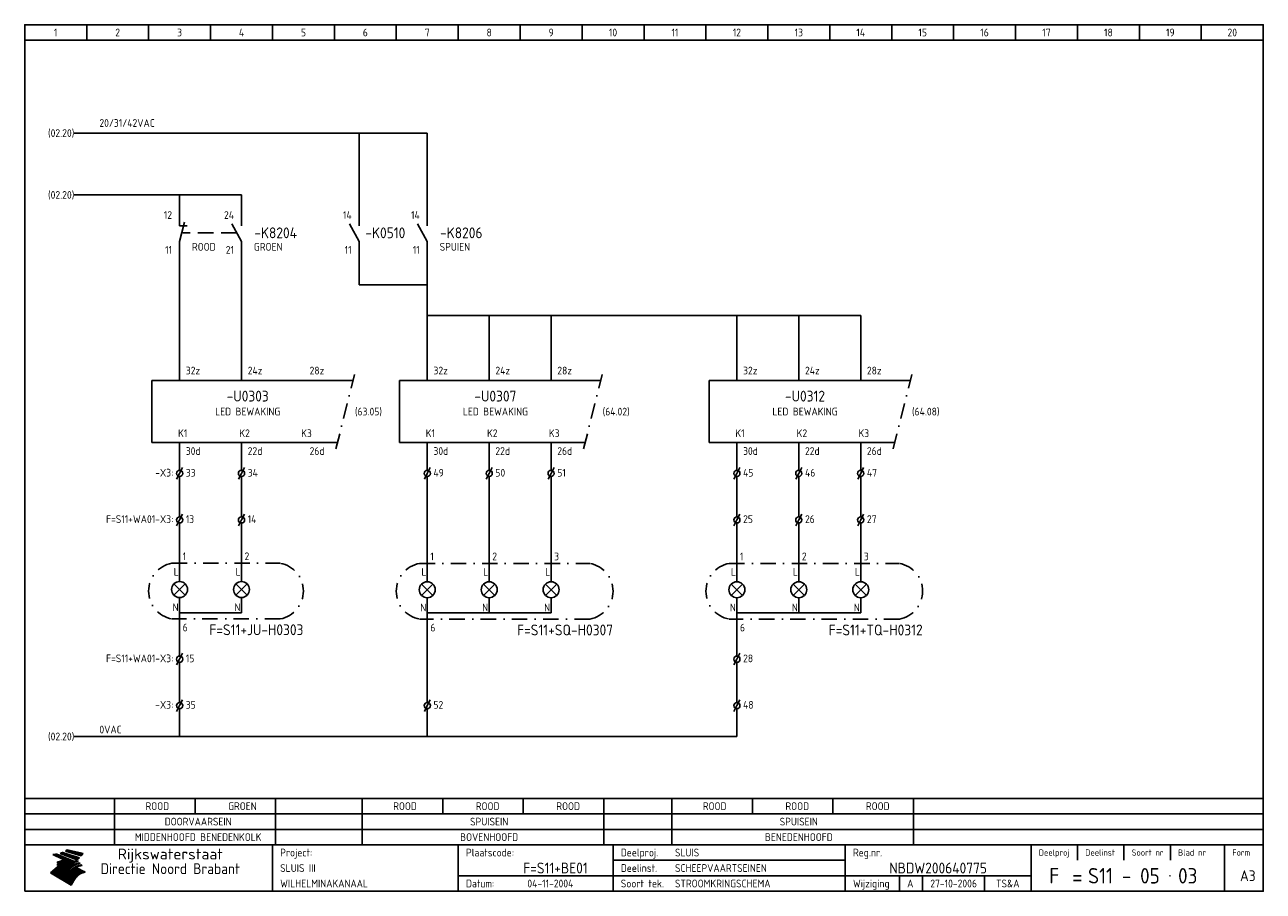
# Model space of a CAD drawing. Extents: x 10 to 410, y 10 to 290.
import ezdxf
from ezdxf.enums import TextEntityAlignment as Align

# ---------------------------------------------------------------- set-up
doc = ezdxf.new("R2010")
doc.units = 0
doc.header["$LTSCALE"] = 10
doc.header["$MEASUREMENT"] = 0
doc.linetypes.add('DASHDOT', pattern=[1, 0.5, -0.25, 0, -0.25])
doc.linetypes.add('DASHED', pattern=[0.75, 0.5, -0.25])
doc.layers.get('0').update_dxf_attribs({"linetype": 'CONTINUOUS'})
for name, color, linetype in [('0-25', 7, 'CONTINUOUS'), ('0-35', 2, 'CONTINUOUS'), ('0-50', 3, 'CONTINUOUS'), ('B-25', 7, 'CONTINUOUS'), ('B-35', 2, 'CONTINUOUS'), ('S-25', 7, 'CONTINUOUS'), ('S-35', 2, 'CONTINUOUS')]:
    doc.layers.add(name, color=color, linetype=linetype)
doc.styles.add('ISO', font='iso.shx')
doc.styles.get("Standard").update_dxf_attribs({"font": 'iso.shx'})

# ---------------------------------------------------------------- blocks, each defined once
blk = doc.blocks.new('0056')
at = {"layer": 'S-25'}
for p, q in [((0, 0), (0, -6)), ((20, 0), (20, -6)), ((40, 0), (40, -6)), ((-1.82, -10.32), (1.82, -6.68)), ((-1.82, -6.68), (1.82, -10.32)), ((18.18, -10.32), (21.82, -6.68)), ((18.18, -6.68), (21.82, -10.32)), ((38.18, -10.32), (41.82, -6.68)), ((38.18, -6.68), (41.82, -10.32)), ((0, -11), (0, -16)), ((20, -11), (20, -16)), ((40, -11), (40, -16)), ((40, -16), (0, -16)), ((0, -16), (0, -18))]:
    blk.add_line(p, q, dxfattribs=at)
for centre in [(0, -8.5), (20, -8.5), (40, -8.5)]:
    blk.add_circle(centre, 2.58, dxfattribs=at)
at = {"layer": 'S-35', "linetype": 'DASHDOT'}
blk.add_lwpolyline([(-2.5, 0), (52.5, 0, -0.833333), (52.5, -18), (-2.5, -18, -0.833333)], format="xyb", close=True, dxfattribs=at)
at = {"layer": 'B-25'}
for s, p in [('1', (1, 1)), ('2', (21, 1)), ('3', (41, 1)), ('L', (-1.89, -4)), ('L', (18.11, -4)), ('L', (38.11, -4)), ('N', (-2.25, -15.5)), ('N', (17.75, -15.5)), ('N', (37.75, -15.5)), ('6', (1, -22))]:
    blk.add_text(s, height=2.5, dxfattribs=at).set_placement(p)
at = {"layer": 'B-35'}
blk.add_attdef('KT', text='', height=3.5, dxfattribs=at).set_placement((60, -24.31), align=Align.BOTTOM_RIGHT)
blk = doc.blocks.new('KADERA3')
at = {"layer": '0-25'}
for p, q in [((30, 285), (30, 290)), ((50, 285), (50, 290)), ((70, 285), (70, 290)), ((90, 285), (90, 290)), ((110, 285), (110, 290)), ((130, 285), (130, 290)), ((150, 285), (150, 290)), ((170, 285), (170, 290)), ((190, 285), (190, 290)), ((210, 285), (210, 290)), ((230, 285), (230, 290)), ((250, 285), (250, 290)), ((270, 285), (270, 290)), ((290, 285), (290, 290)), ((310, 285), (310, 290)), ((330, 285), (330, 290)), ((350, 285), (350, 290)), ((370, 285), (370, 290)), ((390, 285), (390, 290)), ((10, 285), (410, 285)), ((410, 35), (10, 35)), ((410, 30), (10, 30)), ((350, 25), (350, 20)), ((365, 25), (365, 20)), ((380, 25), (380, 20)), ((200, 20), (275, 20)), ((150, 15), (335, 15)), ((292.5, 15), (292.5, 10)), ((300, 15), (300, 10)), ((320, 15), (320, 10))]:
    blk.add_line(p, q, dxfattribs=at)
at = {"layer": '0-25', "color": 7}
for p, q in [((19.1, 21.89), (25.12, 19)), ((19.1, 21.89), (25.12, 19)), ((19.17, 21.86), (20.7, 21.86)), ((19.29, 21.8), (20.83, 21.8)), ((19.4, 21.75), (20.96, 21.75)), ((19.52, 21.69), (21.09, 21.69)), ((19.64, 21.63), (21.22, 21.63)), ((19.74, 21.92), (20.56, 21.92)), ((19.75, 21.58), (21.36, 21.58)), ((19.87, 21.52), (21.49, 21.52)), ((19.99, 21.47), (21.62, 21.47)), ((20.11, 21.41), (21.75, 21.41)), ((20.22, 21.35), (21.88, 21.35)), ((20.25, 21.97), (20.43, 21.97)), ((20.34, 21.3), (22.02, 21.3)), ((20.38, 21.99), (26.02, 19.59)), ((20.38, 21.99), (26.02, 19.59)), ((20.46, 21.24), (22.15, 21.24)), ((20.57, 21.18), (22.28, 21.18)), ((20.69, 21.13), (22.41, 21.13)), ((20.81, 21.07), (22.55, 21.07)), ((20.92, 21.02), (22.68, 21.02)), ((21.04, 20.96), (22.81, 20.96)), ((21.16, 20.9), (22.94, 20.9)), ((21.27, 20.85), (23.07, 20.85)), ((21.39, 20.79), (23.21, 20.79)), ((21.47, 22.25), (26.83, 20.19)), ((21.47, 22.25), (26.83, 20.19)), ((21.49, 22.25), (23.07, 22.25)), ((21.51, 20.73), (23.34, 20.73)), ((21.6, 22.2), (23.25, 22.2)), ((21.63, 20.68), (23.47, 20.68)), ((21.65, 22.31), (22.89, 22.31)), ((21.74, 20.62), (23.6, 20.62)), ((21.75, 22.14), (23.42, 22.14)), ((21.8, 22.37), (22.71, 22.37)), ((21.86, 20.57), (23.73, 20.57)), ((21.9, 22.08), (23.6, 22.08)), ((21.94, 22.42), (22.53, 22.42)), ((21.98, 20.51), (23.87, 20.51)), ((22.04, 22.03), (23.78, 22.03)), ((22.06, 22.48), (22.36, 22.48)), ((22.09, 20.45), (24, 20.45)), ((22.18, 22.53), (27.65, 20.8)), ((22.18, 22.53), (27.65, 20.8)), ((22.19, 21.97), (23.96, 21.97)), ((22.21, 20.4), (24.13, 20.4)), ((22.33, 20.34), (24.26, 20.34)), ((22.34, 21.92), (24.13, 21.92)), ((22.37, 20), (23.08, 20)), ((22.44, 20.28), (24.4, 20.28)), ((22.48, 21.86), (24.31, 21.86)), ((22.49, 20.06), (23.04, 20.06)), ((22.56, 20.23), (24.53, 20.23)), ((22.61, 20.12), (22.93, 20.12)), ((22.63, 21.8), (24.49, 21.8)), ((22.68, 20.17), (24.66, 20.17)), ((22.71, 20.17), (22.82, 20.17)), ((23.11, 20.02), (22.77, 20.2)), ((23.11, 20.02), (22.77, 20.2)), ((22.78, 21.75), (24.67, 21.75)), ((22.79, 20.12), (24.79, 20.12)), ((22.91, 20.06), (24.92, 20.06)), ((22.92, 21.69), (24.85, 21.69)), ((23.03, 20), (25.06, 20)), ((23.07, 21.63), (25.02, 21.63)), ((23.14, 22.99), (28.22, 21.46)), ((23.14, 22.99), (28.22, 21.46)), ((23.15, 22.98), (25.33, 22.98)), ((23.22, 21.58), (25.2, 21.58)), ((23.23, 23.04), (25.09, 23.04)), ((23.32, 23.1), (24.84, 23.1)), ((23.34, 22.93), (25.57, 22.93)), ((23.36, 21.52), (25.38, 21.52)), ((23.4, 23.15), (24.6, 23.15)), ((23.49, 23.21), (24.36, 23.21)), ((23.51, 21.47), (25.56, 21.47)), ((23.52, 22.87), (25.81, 22.87)), ((23.57, 23.27), (24.12, 23.27)), ((23.64, 23.32), (23.87, 23.32)), ((23.66, 21.41), (25.74, 21.41)), ((23.7, 23.36), (28.82, 22.17)), ((23.7, 23.36), (28.82, 22.17)), ((23.71, 22.82), (26.06, 22.82)), ((23.8, 21.35), (25.91, 21.35)), ((23.9, 22.76), (26.3, 22.76)), ((23.95, 21.3), (26.09, 21.3)), ((24.09, 22.7), (26.54, 22.7)), ((24.09, 21.24), (26.27, 21.24)), ((24.24, 21.18), (26.45, 21.18)), ((24.27, 22.65), (26.78, 22.65)), ((24.39, 21.13), (26.62, 21.13)), ((24.46, 22.59), (27.03, 22.59)), ((24.53, 21.07), (26.8, 21.07)), ((24.65, 22.53), (27.27, 22.53)), ((24.68, 21.02), (26.98, 21.02)), ((24.83, 20.96), (27.16, 20.96)), ((24.84, 22.48), (27.51, 22.48)), ((24.97, 20.9), (27.34, 20.9)), ((25.02, 22.42), (27.75, 22.42)), ((25.12, 20.85), (27.51, 20.85)), ((25.21, 22.37), (28, 22.37)), ((25.27, 20.79), (27.63, 20.79)), ((25.4, 22.31), (28.24, 22.31)), ((25.41, 20.73), (27.57, 20.73)), ((25.56, 20.68), (27.51, 20.68)), ((25.58, 22.25), (28.48, 22.25)), ((25.71, 20.62), (27.44, 20.62)), ((25.77, 22.2), (28.72, 22.2)), ((25.85, 20.57), (27.37, 20.57)), ((25.96, 22.14), (28.79, 22.14)), ((26, 20.51), (27.29, 20.51)), ((26.15, 22.08), (28.75, 22.08)), ((26.15, 20.45), (27.22, 20.45)), ((26.29, 20.4), (27.14, 20.4)), ((26.33, 22.03), (28.71, 22.03)), ((26.44, 20.34), (27.06, 20.34)), ((26.52, 21.97), (28.66, 21.97)), ((26.59, 20.28), (26.97, 20.28)), ((26.71, 21.92), (28.62, 21.92)), ((26.73, 20.23), (26.89, 20.23)), ((26.9, 21.86), (28.57, 21.86)), ((27.08, 21.8), (28.52, 21.8)), ((27.27, 21.75), (28.48, 21.75)), ((27.46, 21.69), (28.43, 21.69)), ((27.65, 21.63), (28.38, 21.63)), ((27.83, 21.58), (28.33, 21.58)), ((28.02, 21.52), (28.28, 21.52)), ((28.21, 21.47), (28.22, 21.47)), ((20.58, 17.88), (18.3, 16)), ((20.58, 17.88), (18.3, 16)), ((24.94, 11.97), (18.3, 16)), ((24.94, 11.97), (18.3, 16)), ((18.31, 16.01), (20.96, 16.01)), ((18.38, 16.07), (21.46, 16.07)), ((18.45, 16.12), (21.88, 16.12)), ((18.52, 16.18), (22.15, 16.18)), ((18.59, 16.23), (22.38, 16.23)), ((18.65, 16.29), (22.58, 16.29)), ((18.72, 16.35), (22.75, 16.35)), ((18.79, 16.4), (22.91, 16.4)), ((18.86, 16.46), (20.6, 16.46)), ((18.93, 16.52), (20.6, 16.52)), ((18.99, 16.57), (20.6, 16.57)), ((19.06, 16.63), (20.6, 16.63)), ((19.13, 16.68), (20.6, 16.68)), ((19.2, 16.74), (20.6, 16.74)), ((19.27, 16.8), (20.6, 16.8)), ((19.33, 16.85), (21.07, 16.85)), ((19.4, 16.91), (21.55, 16.91)), ((19.47, 16.97), (21.88, 16.97)), ((19.54, 17.02), (22.13, 17.02)), ((19.61, 17.08), (22.34, 17.08)), ((19.67, 17.13), (20.6, 17.13)), ((19.74, 17.19), (20.6, 17.19)), ((19.81, 17.25), (20.6, 17.25)), ((19.88, 17.3), (20.6, 17.3)), ((19.95, 17.36), (20.6, 17.36)), ((20.01, 17.42), (20.6, 17.42)), ((20.08, 17.47), (20.93, 17.47)), ((20.15, 17.53), (21.26, 17.53)), ((20.22, 17.58), (21.51, 17.58)), ((20.29, 17.64), (21.72, 17.64)), ((20.35, 17.7), (21.9, 17.7)), ((20.42, 17.75), (22.07, 17.75)), ((20.49, 17.81), (22.22, 17.81)), ((20.56, 17.87), (22.36, 17.87)), ((20.6, 19.11), (20.58, 19.51)), ((20.6, 19.11), (20.58, 19.51)), ((20.58, 19.5), (22.09, 19.5)), ((20.58, 19.44), (21.95, 19.44)), ((20.59, 19.38), (21.79, 19.38)), ((20.59, 19.33), (21.62, 19.33)), ((20.59, 19.27), (21.42, 19.27)), ((20.6, 19.22), (21.2, 19.22)), ((20.6, 19.16), (20.93, 19.16)), ((20.6, 19.11), (20.69, 19.12)), ((20.6, 19.11), (20.69, 19.12)), ((20.6, 18.79), (20.77, 18.81)), ((20.6, 18.79), (20.77, 18.81)), ((20.6, 18.29), (20.6, 18.79)), ((20.6, 18.29), (20.6, 18.79)), ((20.6, 18.77), (22.46, 18.77)), ((20.6, 18.71), (22.33, 18.71)), ((20.6, 18.65), (22.19, 18.65)), ((20.6, 18.6), (22.04, 18.6)), ((20.6, 18.54), (21.87, 18.54)), ((20.6, 18.48), (21.68, 18.48)), ((20.6, 18.43), (21.46, 18.43)), ((20.6, 18.37), (21.21, 18.37)), ((20.6, 18.32), (20.87, 18.32)), ((20.6, 18.29), (20.88, 18.32)), ((20.6, 18.29), (20.88, 18.32)), ((20.6, 17.88), (20.86, 17.91)), ((20.6, 17.88), (20.86, 17.91)), ((20.6, 17.43), (20.97, 17.48)), ((20.6, 17.43), (20.97, 17.48)), ((20.6, 17.43), (20.6, 17.09)), ((20.6, 17.43), (20.6, 17.09)), ((20.6, 17.09), (21.26, 17.16)), ((20.6, 17.09), (21.26, 17.16)), ((20.6, 16.8), (21.37, 16.89)), ((20.6, 16.8), (21.37, 16.89)), ((20.6, 16.8), (20.6, 16.45)), ((20.6, 16.8), (20.6, 16.45)), ((20.6, 16.45), (21.56, 16.56)), ((20.6, 16.45), (21.56, 16.56)), ((20.6, 15.97), (21.67, 16.09)), ((20.6, 15.97), (21.67, 16.09)), ((20.7, 16.46), (23.06, 16.46)), ((20.9, 19.55), (22.23, 19.55)), ((20.9, 18.82), (22.59, 18.82)), ((20.98, 17.92), (22.5, 17.92)), ((21.02, 17.13), (22.53, 17.13)), ((21.19, 19.61), (22.35, 19.61)), ((21.2, 16.52), (23.2, 16.52)), ((21.32, 18.88), (22.71, 18.88)), ((21.32, 17.98), (22.62, 17.98)), ((21.42, 19.67), (22.47, 19.67)), ((21.47, 17.19), (22.7, 17.19)), ((21.59, 18.03), (22.74, 18.03)), ((21.61, 18.93), (22.82, 18.93)), ((21.62, 19.72), (22.59, 19.72)), ((21.72, 16.57), (23.32, 16.57)), ((21.77, 17.25), (22.85, 17.25)), ((21.8, 19.78), (22.69, 19.78)), ((21.8, 18.09), (22.85, 18.09)), ((21.84, 18.99), (22.92, 18.99)), ((21.96, 19.83), (22.79, 19.83)), ((21.99, 18.15), (22.95, 18.15)), ((22.01, 17.3), (22.99, 17.3)), ((22.03, 19.05), (23.03, 19.05)), ((22.1, 16.63), (23.44, 16.63)), ((22.11, 19.89), (22.89, 19.89)), ((22.16, 18.2), (23.05, 18.2)), ((22.21, 19.1), (23.12, 19.1)), ((22.21, 17.36), (23.12, 17.36)), ((22.24, 19.95), (22.99, 19.95)), ((22.31, 18.26), (23.15, 18.26)), ((22.36, 19.16), (23.22, 19.16)), ((22.38, 16.68), (23.56, 16.68)), ((22.39, 17.42), (23.24, 17.42)), ((22.45, 18.32), (23.24, 18.32)), ((22.51, 19.22), (23.3, 19.22)), ((22.56, 17.47), (23.36, 17.47)), ((22.59, 18.37), (23.33, 18.37)), ((22.6, 16.74), (23.66, 16.74)), ((22.64, 19.27), (23.39, 19.27)), ((22.71, 18.43), (23.42, 18.43)), ((22.71, 17.53), (23.47, 17.53)), ((22.77, 19.33), (23.47, 19.33)), ((22.79, 16.8), (23.77, 16.8)), ((22.83, 18.48), (23.5, 18.48)), ((22.84, 17.58), (23.57, 17.58)), ((22.89, 19.38), (23.55, 19.38)), ((22.94, 18.54), (23.58, 18.54)), ((22.96, 16.85), (23.86, 16.85)), ((22.97, 17.64), (23.67, 17.64)), ((23, 19.44), (23.63, 19.44)), ((23.04, 18.6), (23.66, 18.6)), ((23.1, 19.5), (23.72, 19.5)), ((23.1, 17.7), (23.77, 17.7)), ((23.12, 16.91), (23.96, 16.91)), ((23.14, 18.65), (23.74, 18.65)), ((23.15, 19.95), (25.19, 19.95)), ((23.21, 19.55), (23.8, 19.55)), ((23.21, 17.75), (23.86, 17.75)), ((23.21, 16.01), (28.9, 16.01)), ((23.24, 18.71), (23.82, 18.71)), ((23.26, 19.89), (25.32, 19.89)), ((23.26, 16.97), (24.05, 16.97)), ((23.3, 19.61), (23.88, 19.61)), ((23.32, 17.81), (23.95, 17.81)), ((23.33, 18.77), (23.91, 18.77)), ((23.37, 16.07), (29.08, 16.07)), ((23.38, 19.83), (25.45, 19.83)), ((23.39, 19.67), (23.81, 19.67)), ((23.39, 17.02), (24.14, 17.02)), ((23.42, 18.82), (23.99, 18.82)), ((23.42, 17.87), (24.03, 17.87)), ((23.45, 19.7), (23.58, 19.79)), ((23.45, 19.7), (23.58, 19.79)), ((23.48, 19.72), (23.7, 19.72)), ((23.5, 19.78), (25.58, 19.78)), ((23.51, 18.88), (24.07, 18.88)), ((23.51, 16.12), (29.27, 16.12)), ((23.52, 17.92), (24.11, 17.92)), ((23.52, 17.08), (24.22, 17.08)), ((23.54, 18.9), (24.3, 19.42)), ((23.54, 18.9), (24.3, 19.42)), ((23.56, 19.78), (23.59, 19.78)), ((23.56, 19.39), (23.9, 19.62)), ((23.56, 19.39), (23.9, 19.62)), ((23.58, 19.79), (23.9, 19.62)), ((23.58, 19.79), (23.9, 19.62)), ((23.59, 18.93), (24.15, 18.93)), ((23.61, 19.72), (25.72, 19.72)), ((23.62, 17.98), (24.2, 17.98)), ((23.63, 17.13), (24.3, 17.13)), ((23.65, 18.59), (24.62, 19.25)), ((23.65, 18.59), (24.62, 19.25)), ((29.41, 16.17), (23.65, 16.17)), ((23.67, 18.99), (24.23, 18.99)), ((23.71, 18.03), (24.28, 18.03)), ((23.73, 19.67), (25.85, 19.67)), ((23.75, 19.05), (24.32, 19.05)), ((23.75, 17.19), (24.38, 17.19)), ((23.77, 16.23), (29.47, 16.23)), ((23.79, 18.09), (24.36, 18.09)), ((23.83, 19.1), (24.4, 19.1)), ((23.85, 19.61), (25.98, 19.61)), ((23.85, 17.25), (24.46, 17.25)), ((23.88, 18.15), (24.44, 18.15)), ((23.89, 16.29), (29.36, 16.29)), ((23.92, 19.16), (24.48, 19.16)), ((23.94, 18.19), (25.23, 19.07)), ((23.94, 18.19), (25.23, 19.07)), ((23.95, 17.3), (24.55, 17.3)), ((23.96, 19.55), (25.96, 19.55)), ((23.96, 18.2), (24.53, 18.2)), ((24, 19.22), (24.56, 19.22)), ((24, 16.35), (29.24, 16.35)), ((24.04, 18.26), (24.61, 18.26)), ((24.05, 17.36), (24.63, 17.36)), ((24.06, 17.88), (25.34, 18.76)), ((24.06, 17.88), (25.34, 18.76)), ((24.08, 19.5), (25.88, 19.5)), ((24.08, 19.27), (24.58, 19.27)), ((24.11, 16.4), (29.13, 16.4)), ((24.13, 18.32), (24.69, 18.32)), ((24.14, 17.42), (24.71, 17.42)), ((24.16, 19.33), (24.47, 19.33)), ((24.2, 19.44), (25.79, 19.44)), ((24.21, 18.37), (24.77, 18.37)), ((24.21, 16.46), (29.02, 16.46)), ((24.23, 17.47), (24.79, 17.47)), ((24.24, 17.48), (25.52, 18.36)), ((24.24, 17.48), (25.52, 18.36)), ((24.25, 19.38), (24.36, 19.38)), ((24.29, 18.43), (24.85, 18.43)), ((24.3, 19.42), (24.62, 19.25)), ((24.3, 19.42), (24.62, 19.25)), ((24.31, 19.38), (25.71, 19.38)), ((24.31, 17.53), (24.87, 17.53)), ((24.31, 16.52), (28.91, 16.52)), ((24.35, 17.17), (25.64, 18.05)), ((24.35, 17.17), (25.64, 18.05)), ((24.37, 18.48), (24.94, 18.48)), ((24.39, 17.58), (24.96, 17.58)), ((24.4, 16.57), (28.79, 16.57)), ((24.43, 19.33), (25.62, 19.33)), ((24.45, 18.54), (25.02, 18.54)), ((24.47, 17.64), (25.04, 17.64)), ((24.49, 16.63), (28.68, 16.63)), ((24.54, 18.6), (25.1, 18.6)), ((24.55, 19.27), (25.54, 19.27)), ((24.56, 17.7), (25.12, 17.7)), ((24.57, 16.68), (28.57, 16.68)), ((24.62, 18.65), (25.18, 18.65)), ((24.63, 16.72), (25.91, 17.6)), ((24.63, 16.72), (25.91, 17.6)), ((24.64, 17.75), (25.2, 17.75)), ((24.66, 16.74), (28.45, 16.74)), ((24.67, 19.22), (25.45, 19.22)), ((24.7, 18.71), (25.27, 18.71)), ((24.72, 17.81), (25.29, 17.81)), ((24.74, 16.8), (28.34, 16.8)), ((24.78, 19.16), (25.37, 19.16)), ((24.78, 18.77), (25.34, 18.77)), ((24.8, 17.87), (25.37, 17.87)), ((24.82, 16.85), (28.23, 16.85)), ((24.87, 18.82), (25.4, 18.82)), ((24.89, 17.92), (25.45, 17.92)), ((24.9, 19.1), (25.28, 19.1)), ((24.9, 16.91), (28.11, 16.91)), ((24.95, 18.88), (25.45, 18.88)), ((24.97, 17.98), (25.53, 17.98)), ((24.99, 16.97), (28, 16.97)), ((25.02, 19.05), (25.2, 19.05)), ((25.03, 18.93), (25.51, 18.93)), ((25.05, 18.03), (25.61, 18.03)), ((25.07, 17.02), (27.89, 17.02)), ((25.11, 18.99), (25.57, 18.99)), ((26.02, 19.59), (25.12, 19)), ((26.02, 19.59), (25.12, 19)), ((25.13, 18.09), (25.68, 18.09)), ((25.15, 17.08), (27.77, 17.08)), ((25.19, 19.05), (25.63, 19.05)), ((25.21, 18.15), (25.75, 18.15)), ((25.23, 17.13), (27.66, 17.13)), ((25.26, 19.1), (25.7, 19.1)), ((25.3, 18.2), (25.82, 18.2)), ((25.31, 17.19), (27.55, 17.19)), ((25.33, 19.16), (25.77, 19.16)), ((25.38, 18.26), (25.89, 18.26)), ((25.39, 19.22), (25.85, 19.22)), ((25.4, 17.25), (27.43, 17.25)), ((25.46, 18.32), (25.97, 18.32)), ((25.47, 19.27), (25.93, 19.27)), ((25.48, 17.3), (27.32, 17.3)), ((25.54, 19.33), (26.03, 19.33)), ((25.54, 18.37), (26.06, 18.37)), ((25.56, 17.36), (27.21, 17.36)), ((25.62, 18.43), (26.14, 18.43)), ((25.63, 19.38), (26.13, 19.38)), ((25.64, 17.42), (27.1, 17.42)), ((25.7, 18.48), (26.24, 18.48)), ((25.72, 19.44), (26.24, 19.44)), ((25.73, 17.47), (26.98, 17.47)), ((25.79, 18.54), (26.34, 18.54)), ((25.81, 17.53), (26.87, 17.53)), ((25.82, 19.5), (26.36, 19.5)), ((25.89, 18.6), (26.46, 18.6)), ((25.89, 17.58), (26.76, 17.58)), ((25.93, 19.55), (26.53, 19.55)), ((25.96, 17.64), (26.64, 17.64)), ((25.99, 18.65), (26.58, 18.65)), ((26.04, 17.7), (26.59, 17.7)), ((26.06, 19.61), (26.85, 19.61)), ((26.1, 18.71), (26.72, 18.71)), ((26.12, 17.75), (26.67, 17.75)), ((26.2, 17.81), (26.76, 17.81)), ((26.21, 19.67), (27.23, 19.67)), ((26.23, 18.77), (26.89, 18.77)), ((26.29, 17.87), (26.86, 17.87)), ((26.37, 18.82), (27.09, 18.82)), ((26.39, 17.92), (26.97, 17.92)), ((26.44, 19.72), (27.18, 19.72)), ((26.49, 17.98), (27.09, 17.98)), ((26.53, 18.88), (27.34, 18.88)), ((26.56, 17.68), (29.54, 16.2)), ((26.56, 17.68), (29.54, 16.2)), ((26.6, 18.03), (27.22, 18.03)), ((26.72, 18.09), (27.38, 18.09)), ((26.73, 18.93), (27.66, 18.93)), ((26.85, 18.15), (27.56, 18.15)), ((26.99, 18.99), (27.9, 18.99)), ((27, 18.2), (27.8, 18.2)), ((27.13, 19.78), (27.25, 19.64)), ((27.13, 19.78), (27.25, 19.64)), ((27.18, 18.26), (28.13, 18.26)), ((27.26, 19.05), (27.84, 19.05)), ((27.39, 18.32), (28.47, 18.32)), ((27.7, 18.37), (28.49, 18.37)), ((27.78, 19.1), (27.93, 18.96)), ((27.78, 19.1), (27.93, 18.96)), ((28, 18.43), (28.44, 18.43)), ((28.29, 15.83), (29.54, 16.2)), ((28.29, 15.83), (29.54, 16.2)), ((28.39, 18.48), (28.54, 18.32)), ((28.39, 18.48), (28.54, 18.32)), ((29.54, 16.2), (29.45, 16.17)), ((29.54, 16.2), (29.45, 16.17)), ((29.46, 16.18), (29.47, 16.18)), ((18.38, 15.95), (20.6, 15.95)), ((18.47, 15.9), (20.6, 15.9)), ((18.57, 15.84), (20.6, 15.84)), ((18.66, 15.78), (20.6, 15.78)), ((18.75, 15.73), (20.6, 15.73)), ((18.85, 15.67), (20.6, 15.67)), ((18.94, 15.62), (20.6, 15.62)), ((19.03, 15.56), (27.83, 15.56)), ((19.12, 15.5), (27.75, 15.5)), ((19.22, 15.45), (27.66, 15.45)), ((19.31, 15.39), (27.58, 15.39)), ((19.4, 15.33), (27.5, 15.33)), ((19.49, 15.28), (27.43, 15.28)), ((19.59, 15.22), (27.36, 15.22)), ((19.68, 15.17), (27.29, 15.17)), ((19.77, 15.11), (27.22, 15.11)), ((19.86, 15.05), (27.15, 15.05)), ((19.96, 15), (27.09, 15)), ((20.05, 14.94), (27.02, 14.94)), ((20.14, 14.88), (26.96, 14.88)), ((20.24, 14.83), (26.9, 14.83)), ((20.33, 14.77), (26.84, 14.77)), ((20.42, 14.72), (26.79, 14.72)), ((20.51, 14.66), (26.73, 14.66)), ((20.6, 15.97), (20.6, 15.58)), ((20.6, 15.97), (20.6, 15.58)), ((20.6, 15.58), (21.95, 15.73)), ((20.6, 15.58), (21.95, 15.73)), ((20.61, 14.6), (26.68, 14.6)), ((20.7, 14.55), (26.62, 14.55)), ((20.79, 14.49), (26.57, 14.49)), ((20.88, 14.43), (26.52, 14.43)), ((20.94, 15.62), (27.92, 15.62)), ((20.98, 14.38), (26.47, 14.38)), ((21.07, 14.32), (26.42, 14.32)), ((21.16, 14.27), (26.38, 14.27)), ((21.25, 14.21), (26.33, 14.21)), ((21.35, 14.15), (26.29, 14.15)), ((21.44, 14.1), (26.24, 14.1)), ((21.45, 15.67), (28.01, 15.67)), ((21.53, 14.04), (26.2, 14.04)), ((21.63, 13.98), (26.16, 13.98)), ((21.72, 13.93), (26.12, 13.93)), ((21.81, 13.87), (26.08, 13.87)), ((21.9, 13.82), (26.04, 13.82)), ((21.96, 15.73), (28.11, 15.73)), ((22, 13.76), (26, 13.76)), ((22.09, 13.7), (25.96, 13.7)), ((22.18, 13.65), (25.93, 13.65)), ((22.27, 13.59), (25.89, 13.59)), ((22.34, 15.78), (28.21, 15.78)), ((22.37, 13.53), (25.86, 13.53)), ((22.46, 13.48), (25.82, 13.48)), ((22.55, 13.42), (25.79, 13.42)), ((22.62, 15.84), (28.33, 15.84)), ((22.65, 13.37), (25.76, 13.37)), ((22.74, 13.31), (25.73, 13.31)), ((22.83, 13.25), (25.69, 13.25)), ((22.84, 15.9), (28.52, 15.9)), ((22.92, 13.2), (25.66, 13.2)), ((23.02, 13.14), (25.63, 13.14)), ((23.04, 15.95), (28.71, 15.95)), ((23.11, 13.08), (25.59, 13.08)), ((23.2, 13.03), (25.56, 13.03)), ((23.29, 12.97), (25.53, 12.97)), ((23.39, 12.92), (25.5, 12.92)), ((23.48, 12.86), (25.46, 12.86)), ((23.57, 12.8), (25.43, 12.8)), ((23.66, 12.75), (25.4, 12.75)), ((23.76, 12.69), (25.36, 12.69)), ((23.85, 12.63), (25.33, 12.63)), ((23.94, 12.58), (25.3, 12.58)), ((24.04, 12.52), (25.26, 12.52)), ((24.13, 12.47), (25.23, 12.47)), ((24.22, 12.41), (25.2, 12.41)), ((24.31, 12.35), (25.17, 12.35)), ((24.41, 12.3), (25.13, 12.3)), ((24.5, 12.24), (25.1, 12.24)), ((24.59, 12.18), (25.07, 12.18)), ((24.68, 12.13), (25.03, 12.13)), ((24.78, 12.07), (25, 12.07)), ((24.87, 12.02), (24.97, 12.02)), ((24.94, 11.97), (25.81, 13.45)), ((24.94, 11.97), (25.81, 13.45))]:
    blk.add_line(p, q, dxfattribs=at)
for centre, radius, start, end in [((19.15, 29.7), 7.8, 269.6055, 279.0886), ((19.15, 29.7), 7.8, 269.6055, 279.0886), ((19.93, 25.38), 5.91, 276.3402, 298.7463), ((19.93, 25.38), 5.91, 276.3402, 298.7463), ((19.84, 25.09), 6.03, 278.129, 302.868), ((19.84, 25.09), 6.03, 278.129, 302.868), ((19.84, 27.26), 5.27, 288.0217, 296.3084), ((19.84, 27.26), 5.27, 288.0217, 296.3084), ((20.49, 27.56), 5.28, 300.0654, 307.393), ((20.49, 27.56), 5.28, 300.0654, 307.393), ((24.11, 24.7), 5.26, 301.1147, 312.2814), ((24.11, 24.7), 5.26, 301.1147, 312.2814), ((21.95, 27.32), 8.59, 316.9248, 323.1399), ((21.95, 27.32), 8.59, 316.9248, 323.1399), ((20.21, 23.78), 5.91, 273.6149, 304.3803), ((20.21, 23.78), 5.91, 273.6149, 304.3803), ((20.35, 24.56), 5.76, 274.164, 302.5474), ((20.35, 24.56), 5.76, 274.164, 302.5474), ((20.05, 24.28), 6.02, 277.9472, 305.7139), ((20.05, 24.28), 6.02, 277.9472, 305.7139), ((20.04, 23.49), 6.09, 278.8115, 306.4242), ((20.04, 23.49), 6.09, 278.8115, 306.4242), ((20.53, 23.07), 5.96, 277.0519, 304.973), ((20.53, 23.07), 5.96, 277.0519, 304.973), ((20.72, 22.76), 5.91, 276.3402, 304.3803), ((20.72, 22.76), 5.91, 276.3402, 304.3803), ((21.06, 22.34), 5.81, 274.9043, 303.1745), ((21.06, 22.34), 5.81, 274.9043, 303.1745), ((20.82, 22.06), 6.04, 278.1111, 305.8489), ((20.82, 22.06), 6.04, 278.1111, 305.8489), ((21.3, 21.6), 5.91, 276.3402, 304.3803), ((21.3, 21.6), 5.91, 276.3402, 304.3803), ((27.05, 17.17), 2.63, 107.4286, 133.7799), ((27.05, 17.17), 2.63, 107.4286, 133.7799), ((27.45, 16.91), 2.81, 110.4143, 138.7411), ((27.45, 16.91), 2.81, 110.4143, 138.7411), ((27.57, 15.64), 3.4, 98.1566, 126.9045), ((27.57, 15.64), 3.4, 98.1566, 126.9045), ((27.91, 15.54), 3.39, 100.5835, 132.088), ((27.91, 15.54), 3.39, 100.5835, 132.088), ((28.21, 14.74), 3.67, 95.7581, 128.7216), ((28.21, 14.74), 3.67, 95.7581, 128.7216), ((27.01, 16.84), 2.93, 87.7348, 104.8316), ((27.01, 16.84), 2.93, 87.7348, 104.8316), ((27.37, 15.71), 3.93, 91.7838, 103.2817), ((27.37, 15.71), 3.93, 91.7838, 103.2817), ((28.4, 15.05), 3.21, 96.3886, 125.0052), ((28.4, 15.05), 3.21, 96.3886, 125.0052), ((27.82, 16.31), 2.8, 90.634, 105.1984), ((27.82, 16.31), 2.8, 90.634, 105.1984), ((28.19, 15.04), 3.93, 93.8342, 103.2817), ((28.19, 15.04), 3.93, 93.8342, 103.2817), ((28.58, 15.69), 2.8, 93.8141, 105.1984), ((28.58, 15.69), 2.8, 93.8141, 105.1984), ((28.95, 14.41), 3.93, 96.0135, 103.2817), ((28.95, 14.41), 3.93, 96.0135, 103.2817), ((31.24, 10.26), 6.3, 117.9568, 149.6251), ((31.24, 10.26), 6.3, 117.9568, 149.6251)]:
    blk.add_arc(centre, radius, start, end, dxfattribs=at)
at = {"layer": '0-35'}
for p, q in [((90, 25), (90, 10)), ((150, 25), (150, 10)), ((200, 25), (200, 10)), ((275, 25), (275, 10)), ((335, 25), (335, 10)), ((397.5, 25), (397.5, 10))]:
    blk.add_line(p, q, dxfattribs=at)
at = {"layer": '0-50'}
for p, q in [((10, 25), (410, 25)), ((348.75, 15), (351.25, 15)), ((348.75, 13.5), (351.25, 13.5))]:
    blk.add_line(p, q, dxfattribs=at)
blk.add_lwpolyline([(10, 10), (410, 10), (410, 290), (10, 290)], close=True, dxfattribs=at)
at = {"layer": '0-50', "const_width": 0.25}
blk.add_lwpolyline([(379.75, 15, 1), (380, 15, 1)], format="xyb", close=True, dxfattribs=at)
at = {"layer": '0-25', "style": 'ISO'}
for s, height, p in [('Project:', 2.5, (92.5, 22.5)), ('Plaatscode:', 2.5, (152.5, 22.5)), ('Deelproj.', 2.5, (202.5, 22.5)), ('Reg.nr.', 2.5, (277.5, 22.5)), ('Deelproj', 2, (337.5, 22.5)), ('Deelinst', 2, (352.5, 22.5)), ('Soort nr', 2, (367.5, 22.5)), ('Blad nr', 2, (382.5, 22.5)), ('Form', 2, (400, 22.5)), ('Deelinst.', 2.5, (202.5, 17.5)), ('Datum:', 2.5, (152.5, 12.5)), ('Soort tek.', 2.5, (202.5, 12.5)), ('Wijziging', 2.5, (277.5, 12.5))]:
    blk.add_text(s, height=height, dxfattribs=at).set_placement(p, align=Align.MIDDLE_LEFT)
for tag, p in [('STR1', (20, 287.5)), ('STR2', (40, 287.5)), ('STR3', (60, 287.5)), ('STR4', (80, 287.5)), ('STR5', (100, 287.5)), ('STR6', (120, 287.5)), ('STR7', (140, 287.5)), ('STR8', (160, 287.5)), ('STR9', (180, 287.5)), ('STR10', (200, 287.5)), ('STR11', (220, 287.5)), ('STR12', (240, 287.5)), ('STR13', (260, 287.5)), ('STR14', (280, 287.5)), ('STR15', (300, 287.5)), ('STR16', (320, 287.5)), ('STR17', (340, 287.5)), ('STR18', (360, 287.5)), ('STR19', (380, 287.5)), ('STR20', (400, 287.5)), ('W', (180, 12.5)), ('Z', (310, 12.5)), ('Y', (327.5, 12.5))]:
    blk.add_attdef(tag, text='', height=2.5, dxfattribs=at).set_placement(p, align=Align.MIDDLE)
for tag, p in [('N', (220, 22.5)), ('B', (92.5, 17.5)), ('P', (220, 17.5)), ('C', (92.5, 12.5)), ('U', (220, 12.5)), ('REV', (295, 12.5))]:
    blk.add_attdef(tag, text='', height=2.5, dxfattribs=at).set_placement(p, align=Align.MIDDLE_LEFT)
at = {"layer": '0-35', "style": 'ISO', "width": 1.00614}
blk.add_text('Rijkswaterstaat', height=3.5, dxfattribs=at).set_placement((40, 20.28), (74, 20.28), align=Align.FIT)
at = {"layer": '0-35', "color": 2, "style": 'ISO', "width": 0.948867}
blk.add_text('Directie Noord Brabant', height=3.5, dxfattribs=at).set_placement((34.5, 15.53), (79.5, 15.53), align=Align.FIT)
at = {"layer": '0-35', "style": 'ISO'}
for tag, p in [('X', (178.5, 17.5)), ('FORM', (402.5, 15))]:
    blk.add_attdef(tag, text='', height=3.5, dxfattribs=at).set_placement(p, align=Align.MIDDLE_LEFT)
blk.add_attdef('RNR', text='', height=3.5, dxfattribs=at).set_placement((305, 17.5), align=Align.MIDDLE)
at = {"layer": '0-50', "style": 'ISO'}
for tag, p in [('M', (342.5, 15)), ('O', (365, 15))]:
    blk.add_attdef(tag, text='', height=5, dxfattribs=at).set_placement(p, align=Align.MIDDLE)
blk.add_attdef('Q', text='', height=5, dxfattribs=at).set_placement((382.5, 15), align=Align.MIDDLE_LEFT)
blk = doc.blocks.new('0055')
at = {"layer": 'S-25'}
for p, q in [((0, 0), (0, -5)), ((0, -10), (1.56, -3.75)), ((0, -5), (2.5, -5)), ((0, -10), (0, -15))]:
    blk.add_line(p, q, dxfattribs=at)
at = {"layer": 'B-25'}
for tag, p in [('KN1', (-2.43, -2.73)), ('KN2', (-2.43, -14.01))]:
    blk.add_attdef(tag, text='', height=2.5, dxfattribs=at).set_placement(p, align=Align.RIGHT)
blk.add_attdef('OM1', (4, -13.01), '', height=2.5, dxfattribs=at)
at = {"layer": 'B-35'}
blk.add_attdef('KT', (4.14, -8.99), '', height=3.5, dxfattribs=at)
blk = doc.blocks.new('0034')
at = {"layer": 'S-25'}
for p, q in [((0, 0), (0, -5)), ((0, -10), (-3.12, -4.38)), ((0, -10), (0, -15))]:
    blk.add_line(p, q, dxfattribs=at)
at = {"layer": 'B-25'}
for tag, p in [('KN1', (-2.43, -2.73)), ('KN2', (-2.43, -14.01))]:
    blk.add_attdef(tag, text='', height=2.5, dxfattribs=at).set_placement(p, align=Align.RIGHT)
blk.add_attdef('OM1', (4, -13.01), '', height=2.5, dxfattribs=at)
at = {"layer": 'B-35'}
blk.add_attdef('KT', (4.14, -8.99), '', height=3.5, dxfattribs=at)
blk = doc.blocks.new('0057')
at = {"layer": 'S-25'}
for p, q in [((0, 0), (65, 0)), ((0, 0), (0, -20)), ((0, -20), (60, -20))]:
    blk.add_line(p, q, dxfattribs=at)
at = {"layer": 'S-25', "linetype": 'DASHDOT'}
blk.add_line((59.5, -22), (65.5, 2), dxfattribs=at)
at = {"layer": 'B-25'}
for s, p in [('32z', (11, 2)), ('24z', (31, 2)), ('28z', (51, 2)), ('30d', (11, -24)), ('22d', (31, -24)), ('26d', (51, -24))]:
    blk.add_text(s, height=2.5, dxfattribs=at).set_placement(p)
for s, p in [('K1', (10, -17)), ('K2', (30, -17)), ('K3', (50, -17))]:
    blk.add_text(s, height=2.5, dxfattribs=at).set_placement(p, align=Align.MIDDLE)
for tag, p in [('OM1', (31, -5)), ('VER', (70, -10))]:
    blk.add_attdef(tag, text='', height=2.5, dxfattribs=at).set_placement(p, align=Align.MIDDLE)
at = {"layer": 'B-35'}
blk.add_attdef('KT', text='', height=3.5, dxfattribs=at).set_placement((31, -10), align=Align.MIDDLE)
blk = doc.blocks.new('0033')
at = {"layer": 'S-25'}
for p in [(-0.94, -1.88), (0.94, 1.88)]:
    blk.add_line(p, (0, 0), dxfattribs=at)
blk.add_circle((0, 0), 1, dxfattribs=at)
at = {"layer": 'B-25'}
blk.add_attdef('KT', text='', height=2.5, dxfattribs=at).set_placement((-2, -1), align=Align.RIGHT)
blk.add_attdef('KN1', (2, -1.01), '', height=2.5, dxfattribs=at)
blk = doc.blocks.new('0058')
at = {"layer": 'S-25'}
for p, q in [((0, 0), (0, -6)), ((20, 0), (20, -6)), ((-1.82, -10.32), (1.82, -6.68)), ((-1.82, -6.68), (1.82, -10.32)), ((18.18, -10.32), (21.82, -6.68)), ((18.18, -6.68), (21.82, -10.32)), ((0, -11), (0, -16)), ((20, -11), (20, -16)), ((20, -16), (0, -16)), ((0, -16), (0, -18))]:
    blk.add_line(p, q, dxfattribs=at)
for centre in [(0, -8.5), (20, -8.5)]:
    blk.add_circle(centre, 2.58, dxfattribs=at)
at = {"layer": 'S-35', "linetype": 'DASHDOT'}
blk.add_lwpolyline([(-2.5, 0), (32.5, 0, -0.833333), (32.5, -18), (-2.5, -18, -0.833333)], format="xyb", close=True, dxfattribs=at)
at = {"layer": 'B-25'}
for s, p in [('1', (1, 1)), ('2', (21, 1)), ('L', (-1.89, -4)), ('L', (18.11, -4)), ('N', (-2.25, -15.5)), ('N', (17.75, -15.5)), ('6', (1, -22))]:
    blk.add_text(s, height=2.5, dxfattribs=at).set_placement(p)
at = {"layer": 'B-35'}
blk.add_attdef('KT', text='', height=3.5, dxfattribs=at).set_placement((40, -24.31), align=Align.BOTTOM_RIGHT)

msp = doc.modelspace()

# ---------------------------------------------------------------- linework, layer by layer
at = {"layer": '0-25'}
for p, q in [((140, 206), (118, 206)), ((410, 40), (10, 40))]:
    msp.add_line(p, q, dxfattribs=at)
at = {"layer": 'B-25'}
for p, q in [((39, 40), (39, 30)), ((65, 35), (65, 40)), ((91, 25), (91, 40)), ((119, 40), (119, 30)), ((145, 35), (145, 40)), ((171, 35), (171, 40)), ((197, 25), (197, 40)), ((219, 40), (219, 30)), ((245, 35), (245, 40)), ((271, 35), (271, 40)), ((297, 25), (297, 40)), ((39, 39), (39, 25)), ((119, 39), (119, 25)), ((219, 39), (219, 25))]:
    msp.add_line(p, q, dxfattribs=at)
at = {"layer": 'S-25'}
for p, q in [((26, 255), (140, 255)), ((118, 230), (118, 255)), ((140, 230), (140, 255)), ((26, 235), (80, 235)), ((60, 230), (60, 235)), ((80, 230), (80, 235)), ((60, 175), (60, 215)), ((80, 175), (80, 215)), ((118, 206), (118, 215)), ((140, 175), (140, 215)), ((140, 196), (280, 196)), ((160, 175), (160, 196)), ((180, 175), (180, 196)), ((240, 175), (240, 196)), ((260, 175), (260, 196)), ((280, 175), (280, 196)), ((60, 155), (60, 146)), ((80, 155), (80, 146)), ((140, 155), (140, 146)), ((160, 155), (160, 146)), ((180, 155), (180, 146)), ((240, 155), (240, 146)), ((260, 155), (260, 146)), ((280, 155), (280, 146)), ((60, 144), (60, 131)), ((80, 144), (80, 131)), ((140, 144), (140, 116)), ((160, 144), (160, 116)), ((180, 144), (180, 116)), ((240, 144), (240, 131)), ((260, 144), (260, 131)), ((280, 144), (280, 131)), ((60, 129), (60, 116)), ((80, 129), (80, 116)), ((240, 129), (240, 116)), ((260, 129), (260, 116)), ((280, 129), (280, 116)), ((60, 98), (60, 86)), ((140, 98), (140, 71)), ((240, 98), (240, 86)), ((60, 84), (60, 71)), ((240, 84), (240, 71)), ((60, 69), (60, 60)), ((140, 69), (140, 60)), ((240, 69), (240, 60)), ((240, 60), (26, 60))]:
    msp.add_line(p, q, dxfattribs=at)
at = {"layer": 'S-25', "linetype": 'DASHED'}
msp.add_line((78.44, 222.81), (61, 222.81), dxfattribs=at)

# ---------------------------------------------------------------- block references
msp.add_blockref('0055', (60, 230)).add_auto_attribs({'OM1': 'ROOD', 'KN1': '12', 'KN2': '11'})
at = {"layer": '0-25'}
ref = msp.add_blockref('0057', (51, 175), dxfattribs=at)
ref.add_attrib('KT', '-U0303', dxfattribs={"layer": 'B-35', "height": 3.5}).set_placement((82, 170), align=Align.MIDDLE)
ref.add_attrib('OM1', 'LED BEWAKING', dxfattribs={"layer": 'B-25', "height": 2.5}).set_placement((82, 165), align=Align.MIDDLE)
ref.add_attrib('VER', '(63.05)', dxfattribs={"layer": 'B-25', "height": 2.5}).set_placement((121, 165), align=Align.MIDDLE)
ref = msp.add_blockref('0057', (131, 175), dxfattribs=at)
ref.add_attrib('KT', '-U0307', dxfattribs={"layer": 'B-35', "height": 3.5}).set_placement((162, 170), align=Align.MIDDLE)
ref.add_attrib('OM1', 'LED BEWAKING', dxfattribs={"layer": 'B-25', "height": 2.5}).set_placement((162, 165), align=Align.MIDDLE)
ref.add_attrib('VER', '(64.02)', dxfattribs={"layer": 'B-25', "height": 2.5}).set_placement((201, 165), align=Align.MIDDLE)
ref = msp.add_blockref('0057', (231, 175), dxfattribs=at)
ref.add_attrib('KT', '-U0312', dxfattribs={"layer": 'B-35', "height": 3.5}).set_placement((262, 170), align=Align.MIDDLE)
ref.add_attrib('OM1', 'LED BEWAKING', dxfattribs={"layer": 'B-25', "height": 2.5}).set_placement((262, 165), align=Align.MIDDLE)
ref.add_attrib('VER', '(64.08)', dxfattribs={"layer": 'B-25', "height": 2.5}).set_placement((301, 165), align=Align.MIDDLE)
at = {"layer": 'S-25'}
ref = msp.add_blockref('KADERA3', (0, 0), dxfattribs=at)
ref.add_attrib('B', 'SLUIS III', dxfattribs={"layer": '0-25', "height": 2.5, "style": 'ISO'}).set_placement((92.5, 17.5), align=Align.MIDDLE_LEFT)
ref.add_attrib('C', 'WILHELMINAKANAAL', dxfattribs={"layer": '0-25', "height": 2.5, "style": 'ISO'}).set_placement((92.5, 12.5), align=Align.MIDDLE_LEFT)
ref.add_attrib('N', 'SLUIS', dxfattribs={"layer": '0-25', "height": 2.5, "style": 'ISO'}).set_placement((220, 22.5), align=Align.MIDDLE_LEFT)
ref.add_attrib('P', 'SCHEEPVAARTSEINEN', dxfattribs={"layer": '0-25', "height": 2.5, "style": 'ISO'}).set_placement((220, 17.5), align=Align.MIDDLE_LEFT)
ref.add_attrib('U', 'STROOMKRINGSCHEMA', dxfattribs={"layer": '0-25', "height": 2.5, "style": 'ISO'}).set_placement((220, 12.5), align=Align.MIDDLE_LEFT)
ref.add_attrib('M', 'F', dxfattribs={"layer": '0-50', "height": 5, "style": 'ISO'}).set_placement((342.5, 15), align=Align.MIDDLE)
ref.add_attrib('O', 'S11 - 05', dxfattribs={"layer": '0-50', "height": 5, "style": 'ISO'}).set_placement((365, 15), align=Align.MIDDLE)
ref.add_attrib('Q', '03', dxfattribs={"layer": '0-50', "height": 5, "style": 'ISO'}).set_placement((382.5, 15), align=Align.MIDDLE_LEFT)
ref.add_attrib('X', 'F=S11+BE01', dxfattribs={"layer": '0-35', "height": 3.5, "style": 'ISO'}).set_placement((171, 17.5), align=Align.MIDDLE_LEFT)
ref.add_attrib('RNR', 'NBDW200640775', dxfattribs={"layer": '0-35', "height": 3.5, "style": 'ISO'}).set_placement((305, 17.5), align=Align.MIDDLE)
ref.add_attrib('W', '04-11-2004', dxfattribs={"layer": '0-25', "height": 2.5, "style": 'ISO'}).set_placement((179.75, 12.5), align=Align.MIDDLE)
ref.add_attrib('FORM', 'A3', dxfattribs={"layer": '0-35', "height": 3.5, "style": 'ISO'}).set_placement((402.5, 15), align=Align.MIDDLE_LEFT)
ref.add_attrib('REV', 'A', dxfattribs={"layer": '0-25', "height": 2.5, "style": 'ISO'}).set_placement((295, 12.5), align=Align.MIDDLE_LEFT)
ref.add_attrib('Z', '27-10-2006', dxfattribs={"layer": '0-25', "height": 2.5, "style": 'ISO'}).set_placement((310, 12.5), align=Align.MIDDLE)
ref.add_attrib('Y', 'TS&A', dxfattribs={"layer": '0-25', "height": 2.5, "style": 'ISO'}).set_placement((327.5, 12.5), align=Align.MIDDLE)
ref.add_attrib('STR1', '1', dxfattribs={"layer": '0-25', "height": 2.5, "style": 'ISO'}).set_placement((20, 287.5), align=Align.MIDDLE)
ref.add_attrib('STR2', '2', dxfattribs={"layer": '0-25', "height": 2.5, "style": 'ISO'}).set_placement((40, 287.5), align=Align.MIDDLE)
ref.add_attrib('STR3', '3', dxfattribs={"layer": '0-25', "height": 2.5, "style": 'ISO'}).set_placement((60, 287.5), align=Align.MIDDLE)
ref.add_attrib('STR4', '4', dxfattribs={"layer": '0-25', "height": 2.5, "style": 'ISO'}).set_placement((80, 287.5), align=Align.MIDDLE)
ref.add_attrib('STR5', '5', dxfattribs={"layer": '0-25', "height": 2.5, "style": 'ISO'}).set_placement((100, 287.5), align=Align.MIDDLE)
ref.add_attrib('STR6', '6', dxfattribs={"layer": '0-25', "height": 2.5, "style": 'ISO'}).set_placement((120, 287.5), align=Align.MIDDLE)
ref.add_attrib('STR7', '7', dxfattribs={"layer": '0-25', "height": 2.5, "style": 'ISO'}).set_placement((140, 287.5), align=Align.MIDDLE)
ref.add_attrib('STR8', '8', dxfattribs={"layer": '0-25', "height": 2.5, "style": 'ISO'}).set_placement((160, 287.5), align=Align.MIDDLE)
ref.add_attrib('STR9', '9', dxfattribs={"layer": '0-25', "height": 2.5, "style": 'ISO'}).set_placement((180, 287.5), align=Align.MIDDLE)
ref.add_attrib('STR10', '10', dxfattribs={"layer": '0-25', "height": 2.5, "style": 'ISO'}).set_placement((200, 287.5), align=Align.MIDDLE)
ref.add_attrib('STR11', '11', dxfattribs={"layer": '0-25', "height": 2.5, "style": 'ISO'}).set_placement((220, 287.5), align=Align.MIDDLE)
ref.add_attrib('STR12', '12', dxfattribs={"layer": '0-25', "height": 2.5, "style": 'ISO'}).set_placement((240, 287.5), align=Align.MIDDLE)
ref.add_attrib('STR13', '13', dxfattribs={"layer": '0-25', "height": 2.5, "style": 'ISO'}).set_placement((260, 287.5), align=Align.MIDDLE)
ref.add_attrib('STR14', '14', dxfattribs={"layer": '0-25', "height": 2.5, "style": 'ISO'}).set_placement((280, 287.5), align=Align.MIDDLE)
ref.add_attrib('STR15', '15', dxfattribs={"layer": '0-25', "height": 2.5, "style": 'ISO'}).set_placement((300, 287.5), align=Align.MIDDLE)
ref.add_attrib('STR16', '16', dxfattribs={"layer": '0-25', "height": 2.5, "style": 'ISO'}).set_placement((320, 287.5), align=Align.MIDDLE)
ref.add_attrib('STR17', '17', dxfattribs={"layer": '0-25', "height": 2.5, "style": 'ISO'}).set_placement((340, 287.5), align=Align.MIDDLE)
ref.add_attrib('STR18', '18', dxfattribs={"layer": '0-25', "height": 2.5, "style": 'ISO'}).set_placement((360, 287.5), align=Align.MIDDLE)
ref.add_attrib('STR19', '19', dxfattribs={"layer": '0-25', "height": 2.5, "style": 'ISO'}).set_placement((380, 287.5), align=Align.MIDDLE)
ref.add_attrib('STR20', '20', dxfattribs={"layer": '0-25', "height": 2.5, "style": 'ISO'}).set_placement((400, 287.5), align=Align.MIDDLE)
for name, p, values in [('0034', (80, 230), {'KT': '-K8204', 'OM1': 'GROEN', 'KN1': '24', 'KN2': '21'}), ('0034', (140, 230), {'KT': '-K8206', 'OM1': 'SPUIEN', 'KN1': '14', 'KN2': '11'}), ('0033', (60, 145), {'KN1': '33', 'KT': '-X3:'}), ('0033', (80, 145), {'KN1': '34'}), ('0033', (140, 145), {'KN1': '49'}), ('0033', (160, 145), {'KN1': '50'}), ('0033', (180, 145), {'KN1': '51'}), ('0033', (240, 145), {'KN1': '45'}), ('0033', (260, 145), {'KN1': '46'}), ('0033', (280, 145), {'KN1': '47'}), ('0033', (60, 130), {'KN1': '13', 'KT': 'F=S11+WA01-X3:'}), ('0033', (80, 130), {'KN1': '14'}), ('0033', (240, 130), {'KN1': '25'}), ('0033', (260, 130), {'KN1': '26'}), ('0033', (280, 130), {'KN1': '27'}), ('0058', (60, 116), {'KT': 'F=S11+JU-H0303'}), ('0056', (140, 115.94), {'KT': 'F=S11+SQ-H0307'}), ('0056', (240, 115.94), {'KT': 'F=S11+TQ-H0312'}), ('0033', (60, 85), {'KN1': '15', 'KT': 'F=S11+WA01-X3:'}), ('0033', (240, 85), {'KN1': '28'}), ('0033', (60, 70), {'KN1': '35', 'KT': '-X3:'}), ('0033', (140, 70), {'KN1': '52'}), ('0033', (240, 70), {'KN1': '48'})]:
    msp.add_blockref(name, p, dxfattribs=at).add_auto_attribs(values)
ref = msp.add_blockref('0034', (118, 230), dxfattribs=at)
ref.add_attrib('KT', '-K0510', (120, 221.01), dxfattribs={"layer": 'B-35', "height": 3.5})
ref.add_attrib('KN1', '14', dxfattribs={"layer": 'B-25', "height": 2.5}).set_placement((115.57, 227.27), align=Align.RIGHT)
ref.add_attrib('KN2', '11', dxfattribs={"layer": 'B-25', "height": 2.5}).set_placement((115.57, 215.99), align=Align.RIGHT)

# ---------------------------------------------------------------- texts
at = {"layer": 'B-25', "style": 'ISO'}
for p in [(26, 255), (26, 235), (26, 60)]:
    msp.add_text('(02.20)', height=2.5, dxfattribs=at).set_placement(p, align=Align.MIDDLE_RIGHT)
for s, p in [('20/31/42VAC', (34.11, 258.25)), ('0VAC', (34.11, 62.25))]:
    msp.add_text(s, height=2.5, dxfattribs=at).set_placement(p, align=Align.MIDDLE_LEFT)
at = {"layer": 'B-25'}
for s, p in [('ROOD', (49, 37.5)), ('GROEN', (75.67, 37.5)), ('ROOD', (129, 37.5)), ('ROOD', (155.67, 37.5)), ('ROOD', (181.67, 37.5)), ('ROOD', (229, 37.5)), ('ROOD', (255.67, 37.5)), ('ROOD', (281.67, 37.5))]:
    msp.add_text(s, height=2.5, dxfattribs=at).set_placement(p, align=Align.MIDDLE_LEFT)
at = {"layer": 'B-25', "style": 'ISO'}
for s, p in [('DOORVAARSEIN', (66, 32.5)), ('SPUISEIN', (160, 32.5)), ('SPUISEIN', (260, 32.5)), ('MIDDENHOOFD BENEDENKOLK', (66, 27.5)), ('BOVENHOOFD', (160, 27.5)), ('BENEDENHOOFD', (260, 27.5))]:
    msp.add_text(s, height=2.5, dxfattribs=at).set_placement(p, align=Align.MIDDLE_CENTER)

doc.saveas('drawing.dxf')
